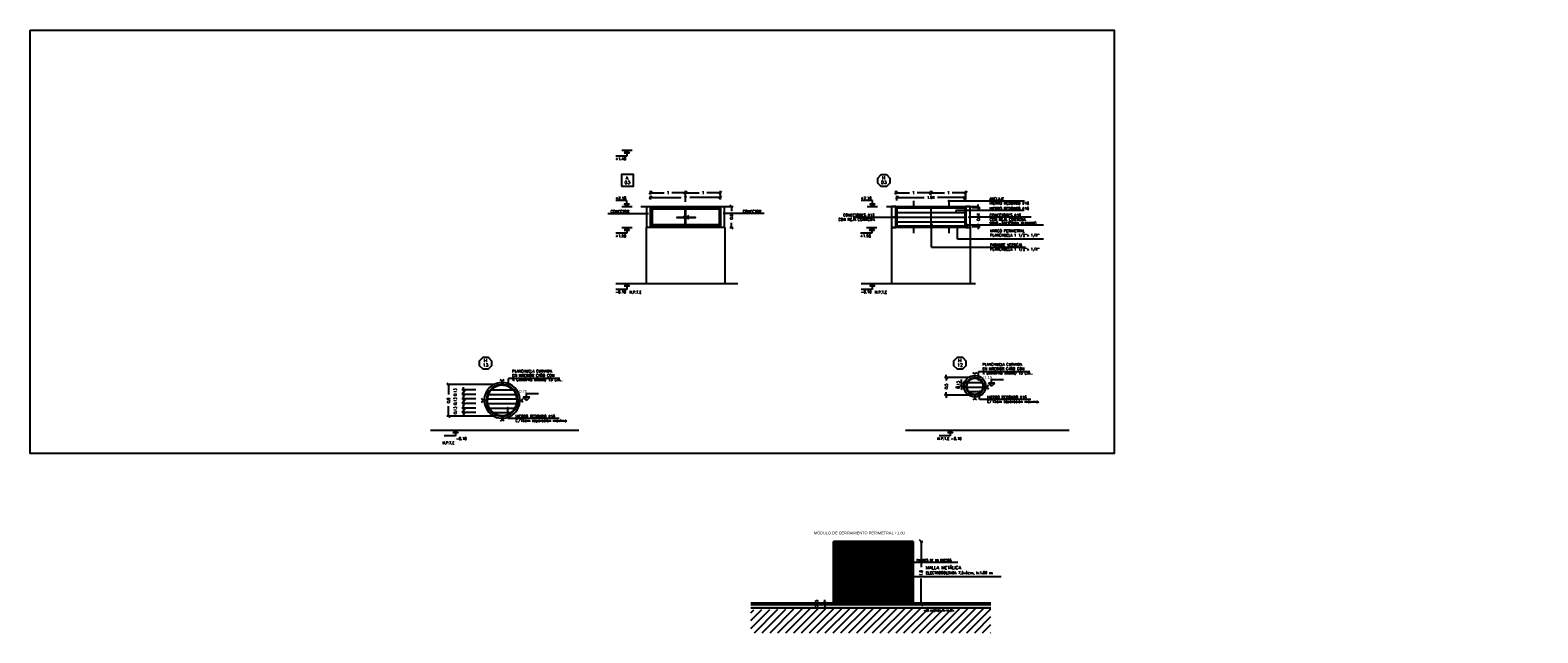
# Model space of a CAD drawing. Header units: millimetres. Extents: x -46 to 202, y -126 to 39.
# Tile 10 of 32: x -16 to 27, y -58 to -41. Entities that reach past the tile are written whole.
import ezdxf
from ezdxf.enums import TextEntityAlignment as Align

# ---------------------------------------------------------------- set-up
doc = ezdxf.new("R2010")
doc.units = ezdxf.units.MM
doc.header["$LTSCALE"] = 0.01
doc.linetypes.add('HIDDEN', pattern=[0.375, 0.25, -0.125])
doc.layers.add('0 AUX', color=56, linetype='Continuous', plot=False)
for name, color, linetype in [('A ALUMINIO', 4, 'Continuous'), ('A HERRERÍA', 4, 'Continuous'), ('A MURO', 1, 'Continuous'), ('A MURO VISTO', 2, 'Continuous'), ('A PROYECCION', 8, 'Continuous'), ('A PROYECCION 2', 2, 'Continuous'), ('Acot-p', 2, 'Continuous'), ('Hatch 252', 252, 'Continuous'), ('Hatch 354', 254, 'Continuous'), ('NIVELES', 2, 'Continuous'), ('TEXTOS', 2, 'Continuous'), ('TXT COTA', 3, 'Continuous'), ('TXT COTA NIVEL', 3, 'Continuous'), ('TXT PLANILLAS', 3, 'Continuous'), ('TXT TERMINACIONES', 3, 'Continuous')]:
    doc.layers.add(name, color=color, linetype=linetype)
doc.styles.add('arial', font='arial.ttf')
doc.styles.add('ESC20', font='romans.shx', dxfattribs={"height": 0.03})
doc.styles.add('ROMANS', font='romans.shx')
doc.styles.add('SaAS simplex', font='simplex.shx', dxfattribs={"width": 0.8})
doc.styles.add('STYLE2', font='romans.shx')
doc.dimstyles.new('COTAS 125', dxfattribs={"dimscale": 0.01, "dimtxt": 15, "dimasz": 8, "dimexe": 5, "dimexo": 20, "dimgap": 10, "dimtad": 0, "dimzin": 9, "dimdsep": 46, "dimtxsty": 'SaAS simplex', "dimblk": 'OBLIQUE', "dimcen": 0, "dimclrd": 8, "dimclre": 8, "dimclrt": 256, "dimadec": 1, "dimazin": 0, "dimtfac": 1, "dimtmove": 2, "dimatfit": 3, "dimldrblk": 'OBLIQUE', "dimfxl": 10, "dimlwd": -1, "dimlwe": -1, "dimarcsym": 0})
doc.dimstyles.new('COTAS 75', dxfattribs={"dimscale": 0.01, "dimtxt": 8, "dimasz": 8, "dimexe": 5, "dimexo": 20, "dimgap": 10, "dimtad": 0, "dimzin": 9, "dimdsep": 46, "dimtxsty": 'SaAS simplex', "dimblk": 'OBLIQUE', "dimcen": 0, "dimclrd": 8, "dimclre": 8, "dimclrt": 256, "dimadec": 1, "dimazin": 0, "dimtfac": 1, "dimtmove": 2, "dimatfit": 3, "dimldrblk": 'OBLIQUE', "dimfxl": 10, "dimlwd": -1, "dimlwe": -1, "dimarcsym": 0})

# ---------------------------------------------------------------- blocks, each defined once
blk = doc.blocks.new('_Oblique')
at = {"layer": 'TXT COTA', "color": 0, "lineweight": -2}
blk.add_line((-0.5, -0.5), (0.5, 0.5), dxfattribs=at)
blk = doc.blocks.new('*D12')
at = {"layer": 'Defpoints', "color": 0, "ltscale": 0.3, "transparency": 16777216}
for p in [(3.306, -45.917), (1.306, -46.172), (3.306, -46.172)]:
    blk.add_point(p, dxfattribs=at)
at = {"layer": 'TXT TERMINACIONES', "color": 8, "ltscale": 0.3, "transparency": 16777216}
for p, q in [((1.306, -45.972), (1.306, -45.867)), ((1.306, -45.917), (2.185, -45.917)), ((3.306, -45.917), (2.427, -45.917)), ((3.306, -45.972), (3.306, -45.867))]:
    blk.add_line(p, q, dxfattribs=at)
at = {"layer": 'TXT TERMINACIONES', "color": 8, "ltscale": 0.3, "transparency": 16777216, "xscale": 0.08, "yscale": 0.08, "zscale": 0.08, "rotation": 180}
blk.add_blockref('_Oblique', (1.306, -45.917), dxfattribs=at)
at = {"layer": 'TXT TERMINACIONES', "color": 8, "ltscale": 0.3, "transparency": 16777216, "xscale": 0.08, "yscale": 0.08, "zscale": 0.08}
blk.add_blockref('_Oblique', (3.306, -45.917), dxfattribs=at)
at = {"layer": 'TXT TERMINACIONES', "ltscale": 0.3, "transparency": 16777216, "insert": (2.306, -45.917), "char_height": 0.08, "attachment_point": 5, "style": 'SaAS simplex'}
blk.add_mtext('2', dxfattribs=at)
blk = doc.blocks.new('*D13')
at = {"layer": 'Defpoints', "color": 0, "ltscale": 0.3, "transparency": 16777216}
for p in [(2.306, -45.78), (1.306, -46.035), (2.306, -46.237)]:
    blk.add_point(p, dxfattribs=at)
at = {"layer": 'TXT TERMINACIONES', "color": 8, "ltscale": 0.3, "transparency": 16777216}
for p, q in [((1.306, -45.835), (1.306, -45.73)), ((1.306, -45.78), (1.698, -45.78)), ((2.306, -45.78), (1.914, -45.78)), ((2.306, -46.037), (2.306, -45.73))]:
    blk.add_line(p, q, dxfattribs=at)
at = {"layer": 'TXT TERMINACIONES', "color": 8, "ltscale": 0.3, "transparency": 16777216, "xscale": 0.08, "yscale": 0.08, "zscale": 0.08, "rotation": 180}
blk.add_blockref('_Oblique', (1.306, -45.78), dxfattribs=at)
at = {"layer": 'TXT TERMINACIONES', "color": 8, "ltscale": 0.3, "transparency": 16777216, "xscale": 0.08, "yscale": 0.08, "zscale": 0.08}
blk.add_blockref('_Oblique', (2.306, -45.78), dxfattribs=at)
at = {"layer": 'TXT TERMINACIONES', "ltscale": 0.3, "transparency": 16777216, "insert": (1.806, -45.78), "char_height": 0.08, "attachment_point": 5, "style": 'SaAS simplex'}
blk.add_mtext('1', dxfattribs=at)
blk = doc.blocks.new('*D14')
at = {"layer": 'Defpoints', "color": 0, "ltscale": 0.3, "transparency": 16777216}
for p in [(3.306, -45.78), (2.306, -46.207), (3.306, -46.172)]:
    blk.add_point(p, dxfattribs=at)
at = {"layer": 'TXT TERMINACIONES', "color": 8, "ltscale": 0.3, "transparency": 16777216}
for p, q in [((2.306, -46.007), (2.306, -45.73)), ((2.306, -45.78), (2.698, -45.78)), ((3.306, -45.78), (2.913, -45.78)), ((3.306, -45.972), (3.306, -45.73))]:
    blk.add_line(p, q, dxfattribs=at)
at = {"layer": 'TXT TERMINACIONES', "color": 8, "ltscale": 0.3, "transparency": 16777216, "xscale": 0.08, "yscale": 0.08, "zscale": 0.08, "rotation": 180}
blk.add_blockref('_Oblique', (2.306, -45.78), dxfattribs=at)
at = {"layer": 'TXT TERMINACIONES', "color": 8, "ltscale": 0.3, "transparency": 16777216, "xscale": 0.08, "yscale": 0.08, "zscale": 0.08}
blk.add_blockref('_Oblique', (3.306, -45.78), dxfattribs=at)
at = {"layer": 'TXT TERMINACIONES', "ltscale": 0.3, "transparency": 16777216, "insert": (2.806, -45.78), "char_height": 0.08, "attachment_point": 5, "style": 'SaAS simplex'}
blk.add_mtext('1', dxfattribs=at)
blk = doc.blocks.new('*U10')
at = {"color": 0, "linetype": 'ByBlock'}
blk.add_lwpolyline([(-0.287, -0.195), (0.287, -0.195), (0.287, 0.354), (-0.287, 0.354)], close=True, dxfattribs=at)
at = {"color": 0, "linetype": 'ByBlock', "style": 'ROMANS', "width": 1.1}
blk.add_text('A', height=0.15, dxfattribs=at).set_placement((-0.088, 0.112))
at = {"color": 0, "linetype": 'ByBlock', "style": 'ROMANS', "width": 1.05}
blk.add_attdef('NRO', text='', height=0.15, dxfattribs=at).set_placement((0, -0.027), align=Align.MIDDLE)
blk = doc.blocks.new('*U11')
at = {"color": 0, "linetype": 'ByBlock', "ltscale": 0.1}
blk.add_lwpolyline([(0, 0.344), (0.119, 0.344), (0.288, 0.175), (0.288, -0.064), (0.119, -0.233), (0, -0.233), (-0.119, -0.233), (-0.288, -0.064), (-0.288, 0.175), (-0.119, 0.344)], close=True, dxfattribs=at)
at = {"color": 0, "style": 'ROMANS', "width": 1.1}
blk.add_text('H', height=0.15, dxfattribs=at).set_placement((-0.088, 0.112))
at = {"color": 0, "linetype": 'ByBlock', "style": 'ROMANS', "width": 1.05}
blk.add_attdef('NRO', text='', height=0.15, dxfattribs=at).set_placement((0, -0.027), align=Align.MIDDLE)
blk = doc.blocks.new('*U95')
at = {"linetype": 'Continuous'}
blk.add_hatch(color=256, dxfattribs=at).paths.add_polyline_path([(-0.151, 7.449), (0, 7.6), (0, 7.449)])
for p, q in [((0, 7.267), (-0.635, 7.267)), ((0, 7.6), (-0.151, 7.449)), ((-0.151, 7.449), (0.151, 7.449)), ((0, 7.6), (0, 7.267)), ((0, 7.6), (0.151, 7.449))]:
    blk.add_line(p, q, dxfattribs=at)
blk.add_line((-0.3, 7.6), (0.3, 7.6))
at = {"linetype": 'Continuous', "style": 'STYLE2'}
blk.add_attdef('NIVEL', (-0.664, 7.045), '', height=0.15, dxfattribs=at)
blk = doc.blocks.new('*U4')
at = {"linetype": 'Continuous'}
blk.add_hatch(color=256, dxfattribs=at).paths.add_polyline_path([(-0.075, 2.825), (0, 2.9), (0, 2.825)])
for p, q in [((0, 2.9), (-0.075, 2.825)), ((-0.075, 2.825), (0.075, 2.825)), ((0, 2.9), (0, 2.733)), ((0, 2.9), (0.075, 2.825)), ((0, 2.733), (0.317, 2.733))]:
    blk.add_line(p, q, dxfattribs=at)
at = {"linetype": 'Continuous', "style": 'ROMANS'}
blk.add_attdef('NIVEL', (-0.014, 2.622), '', height=0.075, dxfattribs=at)
blk = doc.blocks.new('*U7')
at = {"linetype": 'Continuous'}
blk.add_hatch(color=256, dxfattribs=at).paths.add_polyline_path([(-0.151, 7.751), (0, 7.6), (0, 7.751)])
for p, q in [((0, 7.933), (-0.635, 7.933)), ((0, 7.6), (-0.151, 7.751)), ((-0.151, 7.751), (0.151, 7.751)), ((0, 7.6), (0, 7.933)), ((0, 7.6), (0.151, 7.751))]:
    blk.add_line(p, q, dxfattribs=at)
blk.add_line((-0.3, 7.6), (0.3, 7.6))
at = {"linetype": 'Continuous', "style": 'STYLE2'}
blk.add_attdef('NIVEL', (-0.664, 8.005), '', height=0.15, dxfattribs=at)
blk = doc.blocks.new('*D16')
at = {"layer": 'Defpoints', "color": 0, "ltscale": 0.3, "transparency": 16777216}
for p in [(3.376, -46.172), (3.618, -46.172), (3.376, -46.772)]:
    blk.add_point(p, dxfattribs=at)
at = {"layer": 'TXT TERMINACIONES', "color": 8, "ltscale": 0.3, "transparency": 16777216}
for p, q in [((3.576, -46.172), (3.668, -46.172)), ((3.618, -46.172), (3.618, -46.306)), ((3.576, -46.772), (3.668, -46.772)), ((3.618, -46.772), (3.618, -46.637))]:
    blk.add_line(p, q, dxfattribs=at)
at = {"layer": 'TXT TERMINACIONES', "color": 8, "ltscale": 0.3, "transparency": 16777216, "xscale": 0.08, "yscale": 0.08, "zscale": 0.08}
for p, rotation in [((3.618, -46.172), 90), ((3.618, -46.772), 270)]:
    blk.add_blockref('_Oblique', p, dxfattribs=dict(at, rotation=rotation))
at = {"layer": 'TXT TERMINACIONES', "ltscale": 0.3, "transparency": 16777216, "insert": (3.618, -46.472), "char_height": 0.08, "attachment_point": 5, "rotation": 90, "style": 'SaAS simplex'}
blk.add_mtext('0.6', dxfattribs=at)
blk = doc.blocks.new('*D20')
at = {"layer": 'Defpoints', "color": 0, "ltscale": 0.3, "transparency": 16777216}
for p in [(10.276, -45.917), (8.336, -46.202), (10.276, -46.202)]:
    blk.add_point(p, dxfattribs=at)
at = {"layer": 'TXT TERMINACIONES', "color": 8, "ltscale": 0.3, "transparency": 16777216}
for p, q in [((8.336, -46.002), (8.336, -45.867)), ((8.336, -45.917), (9.113, -45.917)), ((10.276, -45.917), (9.499, -45.917)), ((10.276, -46.002), (10.276, -45.867))]:
    blk.add_line(p, q, dxfattribs=at)
at = {"layer": 'TXT TERMINACIONES', "color": 8, "ltscale": 0.3, "transparency": 16777216, "xscale": 0.08, "yscale": 0.08, "zscale": 0.08, "rotation": 180}
blk.add_blockref('_Oblique', (8.336, -45.917), dxfattribs=at)
at = {"layer": 'TXT TERMINACIONES', "color": 8, "ltscale": 0.3, "transparency": 16777216, "xscale": 0.08, "yscale": 0.08, "zscale": 0.08}
blk.add_blockref('_Oblique', (10.276, -45.917), dxfattribs=at)
at = {"layer": 'TXT TERMINACIONES', "ltscale": 0.3, "transparency": 16777216, "insert": (9.306, -45.917), "char_height": 0.08, "attachment_point": 5, "style": 'SaAS simplex'}
blk.add_mtext('1.94', dxfattribs=at)
blk = doc.blocks.new('*D17')
at = {"layer": 'Defpoints', "color": 0, "ltscale": 0.3, "transparency": 16777216}
for p in [(9.306, -45.78), (8.306, -46.035), (9.306, -46.051)]:
    blk.add_point(p, dxfattribs=at)
at = {"layer": 'TXT TERMINACIONES', "color": 8, "ltscale": 0.3, "transparency": 16777216}
for p, q in [((8.306, -45.835), (8.306, -45.73)), ((8.306, -45.78), (8.698, -45.78)), ((9.306, -45.78), (8.913, -45.78)), ((9.306, -45.851), (9.306, -45.73))]:
    blk.add_line(p, q, dxfattribs=at)
at = {"layer": 'TXT TERMINACIONES', "color": 8, "ltscale": 0.3, "transparency": 16777216, "xscale": 0.08, "yscale": 0.08, "zscale": 0.08, "rotation": 180}
blk.add_blockref('_Oblique', (8.306, -45.78), dxfattribs=at)
at = {"layer": 'TXT TERMINACIONES', "color": 8, "ltscale": 0.3, "transparency": 16777216, "xscale": 0.08, "yscale": 0.08, "zscale": 0.08}
blk.add_blockref('_Oblique', (9.306, -45.78), dxfattribs=at)
at = {"layer": 'TXT TERMINACIONES', "ltscale": 0.3, "transparency": 16777216, "insert": (8.806, -45.78), "char_height": 0.08, "attachment_point": 5, "style": 'SaAS simplex'}
blk.add_mtext('1', dxfattribs=at)
blk = doc.blocks.new('*D18')
at = {"layer": 'Defpoints', "color": 0, "ltscale": 0.3, "transparency": 16777216}
for p in [(10.306, -45.78), (9.306, -46.051), (10.306, -46.172)]:
    blk.add_point(p, dxfattribs=at)
at = {"layer": 'TXT TERMINACIONES', "color": 8, "ltscale": 0.3, "transparency": 16777216}
for p, q in [((9.306, -45.851), (9.306, -45.73)), ((9.306, -45.78), (9.698, -45.78)), ((10.306, -45.78), (9.913, -45.78)), ((10.306, -45.972), (10.306, -45.73))]:
    blk.add_line(p, q, dxfattribs=at)
at = {"layer": 'TXT TERMINACIONES', "color": 8, "ltscale": 0.3, "transparency": 16777216, "xscale": 0.08, "yscale": 0.08, "zscale": 0.08, "rotation": 180}
blk.add_blockref('_Oblique', (9.306, -45.78), dxfattribs=at)
at = {"layer": 'TXT TERMINACIONES', "color": 8, "ltscale": 0.3, "transparency": 16777216, "xscale": 0.08, "yscale": 0.08, "zscale": 0.08}
blk.add_blockref('_Oblique', (10.306, -45.78), dxfattribs=at)
at = {"layer": 'TXT TERMINACIONES', "ltscale": 0.3, "transparency": 16777216, "insert": (9.806, -45.78), "char_height": 0.08, "attachment_point": 5, "style": 'SaAS simplex'}
blk.add_mtext('1', dxfattribs=at)
blk = doc.blocks.new('*D19')
at = {"layer": 'Defpoints', "color": 0, "ltscale": 0.3, "transparency": 16777216}
for p in [(10.276, -46.202), (10.658, -46.202), (10.276, -46.742)]:
    blk.add_point(p, dxfattribs=at)
at = {"layer": 'TXT TERMINACIONES', "color": 8, "ltscale": 0.3, "transparency": 16777216}
for p, q in [((10.476, -46.202), (10.708, -46.202)), ((10.658, -46.202), (10.658, -46.122)), ((10.658, -46.202), (10.658, -46.272)), ((10.476, -46.742), (10.708, -46.742)), ((10.658, -46.742), (10.658, -46.671)), ((10.658, -46.742), (10.658, -46.822))]:
    blk.add_line(p, q, dxfattribs=at)
at = {"layer": 'TXT TERMINACIONES', "color": 8, "ltscale": 0.3, "transparency": 16777216, "xscale": 0.08, "yscale": 0.08, "zscale": 0.08}
for p, rotation in [((10.658, -46.202), 270), ((10.658, -46.742), 90)]:
    blk.add_blockref('_Oblique', p, dxfattribs=dict(at, rotation=rotation))
at = {"layer": 'TXT TERMINACIONES', "ltscale": 0.3, "transparency": 16777216, "insert": (10.658, -46.472), "char_height": 0.08, "attachment_point": 5, "rotation": 90, "style": 'SaAS simplex'}
blk.add_mtext('0.54', dxfattribs=at)
blk = doc.blocks.new('*D102')
at = {"layer": 'Defpoints', "color": 0, "ltscale": 0.3, "transparency": 16777216}
for p in [(-4.449, -51.253), (-2.921, -51.253), (-2.922, -52.153)]:
    blk.add_point(p, dxfattribs=at)
at = {"layer": 'TXT TERMINACIONES', "color": 8, "ltscale": 0.3, "transparency": 16777216}
for p, q in [((-3.121, -51.253), (-4.499, -51.253)), ((-4.449, -51.253), (-4.449, -51.538)), ((-4.449, -52.153), (-4.449, -51.869)), ((-3.122, -52.153), (-4.499, -52.153))]:
    blk.add_line(p, q, dxfattribs=at)
at = {"layer": 'TXT TERMINACIONES', "color": 8, "ltscale": 0.3, "transparency": 16777216, "xscale": 0.08, "yscale": 0.08, "zscale": 0.08}
for p, rotation in [((-4.449, -51.253), 90), ((-4.449, -52.153), 270)]:
    blk.add_blockref('_Oblique', p, dxfattribs=dict(at, rotation=rotation))
at = {"layer": 'TXT TERMINACIONES', "ltscale": 0.3, "transparency": 16777216, "insert": (-4.449, -51.703), "char_height": 0.08, "attachment_point": 5, "rotation": 90, "style": 'SaAS simplex'}
blk.add_mtext('0.9', dxfattribs=at)
blk = doc.blocks.new('*D101')
at = {"layer": 'Defpoints', "color": 0, "ltscale": 0.3, "transparency": 16777216}
for p in [(9.743, -51.053), (10.562, -51.053), (10.561, -51.553)]:
    blk.add_point(p, dxfattribs=at)
at = {"layer": 'TXT TERMINACIONES', "color": 8, "ltscale": 0.3, "transparency": 16777216}
for p, q in [((10.362, -51.053), (9.693, -51.053)), ((9.743, -51.053), (9.743, -50.973)), ((9.743, -51.053), (9.743, -51.136)), ((10.361, -51.553), (9.693, -51.553)), ((9.743, -51.553), (9.743, -51.47)), ((9.743, -51.553), (9.743, -51.633))]:
    blk.add_line(p, q, dxfattribs=at)
at = {"layer": 'TXT TERMINACIONES', "color": 8, "ltscale": 0.3, "transparency": 16777216, "xscale": 0.08, "yscale": 0.08, "zscale": 0.08}
for p, rotation in [((9.743, -51.053), 270), ((9.743, -51.553), 90)]:
    blk.add_blockref('_Oblique', p, dxfattribs=dict(at, rotation=rotation))
at = {"layer": 'TXT TERMINACIONES', "ltscale": 0.3, "transparency": 16777216, "insert": (9.743, -51.303), "char_height": 0.08, "attachment_point": 5, "rotation": 90, "style": 'SaAS simplex'}
blk.add_mtext('0.5', dxfattribs=at)
blk = doc.blocks.new('*D104')
at = {"layer": 'Defpoints', "color": 0, "ltscale": 0.3, "transparency": 16777216}
for p in [(-4.02, -51.533), (-3.467, -51.403), (-3.467, -51.533)]:
    blk.add_point(p, dxfattribs=at)
at = {"layer": 'TXT TERMINACIONES', "color": 8, "ltscale": 0.3, "transparency": 16777216}
for p, q in [((-3.667, -51.403), (-4.07, -51.403)), ((-3.667, -51.533), (-4.07, -51.533)), ((-4.02, -51.403), (-4.02, -51.323)), ((-4.02, -51.403), (-4.02, -51.533)), ((-4.02, -51.533), (-4.02, -51.613))]:
    blk.add_line(p, q, dxfattribs=at)
at = {"layer": 'TXT TERMINACIONES', "color": 8, "ltscale": 0.3, "transparency": 16777216, "xscale": 0.08, "yscale": 0.08, "zscale": 0.08}
for p, rotation in [((-4.02, -51.403), 270), ((-4.02, -51.533), 90)]:
    blk.add_blockref('_Oblique', p, dxfattribs=dict(at, rotation=rotation))
at = {"layer": 'TXT TERMINACIONES', "ltscale": 0.3, "transparency": 16777216, "insert": (-4.26, -51.468), "char_height": 0.08, "attachment_point": 5, "rotation": 90, "style": 'SaAS simplex'}
blk.add_mtext('0.13', dxfattribs=at)
blk = doc.blocks.new('*D112')
at = {"layer": 'Defpoints', "color": 0, "ltscale": 0.3, "transparency": 16777216}
for p in [(-4.02, -51.793), (-3.467, -51.663), (-3.467, -51.793)]:
    blk.add_point(p, dxfattribs=at)
at = {"layer": 'TXT TERMINACIONES', "color": 8, "ltscale": 0.3, "transparency": 16777216}
for p, q in [((-4.02, -51.663), (-4.02, -51.583)), ((-3.667, -51.663), (-4.07, -51.663)), ((-3.667, -51.793), (-4.07, -51.793)), ((-4.02, -51.663), (-4.02, -51.793)), ((-4.02, -51.793), (-4.02, -51.873))]:
    blk.add_line(p, q, dxfattribs=at)
at = {"layer": 'TXT TERMINACIONES', "color": 8, "ltscale": 0.3, "transparency": 16777216, "xscale": 0.08, "yscale": 0.08, "zscale": 0.08}
for p, rotation in [((-4.02, -51.663), 270), ((-4.02, -51.793), 90)]:
    blk.add_blockref('_Oblique', p, dxfattribs=dict(at, rotation=rotation))
at = {"layer": 'TXT TERMINACIONES', "ltscale": 0.3, "transparency": 16777216, "insert": (-4.26, -51.728), "char_height": 0.08, "attachment_point": 5, "rotation": 90, "style": 'SaAS simplex'}
blk.add_mtext('0.13', dxfattribs=at)
blk = doc.blocks.new('*D113')
at = {"layer": 'Defpoints', "color": 0, "ltscale": 0.3, "transparency": 16777216}
for p in [(-3.467, -51.923), (-4.02, -52.053), (-3.467, -52.053)]:
    blk.add_point(p, dxfattribs=at)
at = {"layer": 'TXT TERMINACIONES', "color": 8, "ltscale": 0.3, "transparency": 16777216}
for p, q in [((-3.667, -51.923), (-4.07, -51.923)), ((-4.02, -51.923), (-4.02, -51.843)), ((-4.02, -51.923), (-4.02, -52.053)), ((-3.667, -52.053), (-4.07, -52.053)), ((-4.02, -52.053), (-4.02, -52.133))]:
    blk.add_line(p, q, dxfattribs=at)
at = {"layer": 'TXT TERMINACIONES', "color": 8, "ltscale": 0.3, "transparency": 16777216, "xscale": 0.08, "yscale": 0.08, "zscale": 0.08}
for p, rotation in [((-4.02, -51.923), 270), ((-4.02, -52.053), 90)]:
    blk.add_blockref('_Oblique', p, dxfattribs=dict(at, rotation=rotation))
at = {"layer": 'TXT TERMINACIONES', "ltscale": 0.3, "transparency": 16777216, "insert": (-4.26, -51.988), "char_height": 0.08, "attachment_point": 5, "rotation": 90, "style": 'SaAS simplex'}
blk.add_mtext('0.13', dxfattribs=at)
blk = doc.blocks.new('*D114')
at = {"layer": 'Defpoints', "color": 0, "transparency": 16777216}
for p in [(10.141, -51.193), (10.179, -51.193), (10.21, -51.323)]:
    blk.add_point(p, dxfattribs=at)
at = {"layer": 'TXT COTA', "color": 8, "transparency": 16777216}
for p, q in [((10.179, -51.193), (10.179, -51.113)), ((10.01, -51.323), (10.129, -51.323)), ((10.179, -51.323), (10.179, -51.193)), ((10.179, -51.323), (10.179, -51.403)), ((10.341, -51.193), (10.229, -51.193))]:
    blk.add_line(p, q, dxfattribs=at)
at = {"layer": 'TXT COTA', "color": 8, "transparency": 16777216, "xscale": 0.08, "yscale": 0.08, "zscale": 0.08}
for p, rotation in [((10.179, -51.193), 270), ((10.179, -51.323), 90)]:
    blk.add_blockref('_Oblique', p, dxfattribs=dict(at, rotation=rotation))
at = {"layer": 'TXT COTA', "transparency": 16777216, "insert": (10.085, -51.258), "char_height": 0.08, "attachment_point": 5, "rotation": 90, "style": 'SaAS simplex'}
blk.add_mtext('0.13', dxfattribs=at)
blk = doc.blocks.new('*D134')
at = {"layer": 'Defpoints', "color": 0, "transparency": 16777216}
for p in [(8.801, -55.726), (9.025, -55.726), (8.801, -57.526)]:
    blk.add_point(p, dxfattribs=at)
at = {"layer": 'TXT COTA', "color": 8, "transparency": 16777216}
for p, q in [((9.001, -55.726), (9.075, -55.726)), ((9.025, -55.726), (9.025, -56.465)), ((9.025, -57.526), (9.025, -56.787)), ((9.001, -57.526), (9.075, -57.526))]:
    blk.add_line(p, q, dxfattribs=at)
at = {"layer": 'TXT COTA', "color": 8, "transparency": 16777216, "xscale": 0.08, "yscale": 0.08, "zscale": 0.08}
for p, rotation in [((9.025, -55.726), 90), ((9.025, -57.526), 270)]:
    blk.add_blockref('_Oblique', p, dxfattribs=dict(at, rotation=rotation))
at = {"layer": 'TXT COTA', "transparency": 16777216, "insert": (9.025, -56.626), "char_height": 0.08, "attachment_point": 5, "rotation": 90, "style": 'SaAS simplex'}
blk.add_mtext('1.8', dxfattribs=at)
blk = doc.blocks.new('*D135')
at = {"layer": 'Defpoints', "color": 0, "transparency": 16777216}
for p in [(6.284, -57.526), (6.531, -57.476), (6.531, -57.526)]:
    blk.add_point(p, dxfattribs=at)
at = {"layer": 'TXT COTA', "color": 8, "transparency": 16777216}
for p, q in [((6.331, -57.476), (6.234, -57.476)), ((6.331, -57.526), (6.234, -57.526)), ((6.284, -57.476), (6.284, -57.396)), ((6.284, -57.476), (6.284, -57.526)), ((6.284, -57.526), (6.284, -57.606))]:
    blk.add_line(p, q, dxfattribs=at)
at = {"layer": 'TXT COTA', "color": 8, "transparency": 16777216, "xscale": 0.08, "yscale": 0.08, "zscale": 0.08}
for p, rotation in [((6.284, -57.476), 270), ((6.284, -57.526), 90)]:
    blk.add_blockref('_Oblique', p, dxfattribs=dict(at, rotation=rotation))
at = {"layer": 'TXT COTA', "transparency": 16777216, "insert": (6.044, -57.501), "char_height": 0.08, "attachment_point": 5, "rotation": 90, "style": 'SaAS simplex'}
blk.add_mtext('0.05', dxfattribs=at)

msp = doc.modelspace()

# ---------------------------------------------------------------- hatches: boundary and pattern name
at = {"layer": 'A MURO'}
h = msp.add_hatch(color=256, dxfattribs=at)
h.dxf.hatch_style = 1
h.paths.add_polyline_path([(11.02, -57.626), (11.02, -57.526), (26.616, -57.526), (6.67, -57.526), (4.171, -57.526), (4.171, -57.626), (6.672, -57.626)])
at = {"layer": 'Hatch 252'}
h = msp.add_hatch(dxfattribs=at)
h.set_pattern_fill('LINE', color=256, scale=0.05, angle=945, double=1)
h.set_pattern_definition([(225, (-10.97598, 4.54726), (0.1122532, -0.1122532), [])])
h.paths.add_polyline_path([(4.171, -57.678), (4.171, -58.334), (6.531, -58.334), (6.531, -57.629)])
h.paths.add_polyline_path([(11.02, -58.334), (11.02, -57.626), (6.672, -57.626), (6.531, -57.629), (6.531, -58.334)])
at = {"layer": 'Hatch 354'}
h = msp.add_hatch(dxfattribs=at)
h.set_pattern_fill('_USER', color=256, scale=0.05, angle=90, double=1, pattern_type=0)
h.set_pattern_definition([(90, (0.941673, -0.207735), (-0.05, 3e-18), []), (180, (0.941673, -0.207735), (-6e-18, -0.05), [])])
h.paths.add_polyline_path([(8.751, -55.726), (6.581, -55.726), (6.581, -57.476), (8.751, -57.476)])
at = {"layer": 'TXT COTA'}
h = msp.add_hatch(color=1, dxfattribs=at)
edge = h.paths.add_edge_path()
edge.add_arc((9.821, -46.018), 0.0125, 0, 360)
h = msp.add_hatch(color=1, dxfattribs=at)
edge = h.paths.add_edge_path()
edge.add_arc((10.021, -46.343), 0.0125, 0, 360)
h = msp.add_hatch(color=1, dxfattribs=at)
edge = h.paths.add_edge_path()
edge.add_arc((8.256, -46.478), 0.0125, 0, 360)
h = msp.add_hatch(color=1, dxfattribs=at)
edge = h.paths.add_edge_path()
edge.add_arc((9.326, -46.691), 0.0125, 0, 360)
h = msp.add_hatch(color=1, dxfattribs=at)
edge = h.paths.add_edge_path()
edge.add_arc((10.347, -46.704), 0.0125, 0, 360)
h = msp.add_hatch(color=1, dxfattribs=at)
edge = h.paths.add_edge_path()
edge.add_arc((10.409, -46.478), 0.0125, 0, 360)
h = msp.add_hatch(color=1, dxfattribs=at)
edge = h.paths.add_edge_path()
edge.add_arc((10.667, -51.111), 0.0125, 0, 360)
h = msp.add_hatch(color=1, dxfattribs=at)
edge = h.paths.add_edge_path()
edge.add_arc((-2.74, -51.303), 0.0125, 0, 360)
h = msp.add_hatch(color=1, dxfattribs=at)
edge = h.paths.add_edge_path()
edge.add_arc((10.694, -51.456), 0.0125, 0, 360)
h = msp.add_hatch(color=1, dxfattribs=at)
edge = h.paths.add_edge_path()
edge.add_arc((-2.755, -51.923), 0.0125, 0, 360)
h = msp.add_hatch(color=1, dxfattribs=at)
edge = h.paths.add_edge_path()
edge.add_arc((8.773, -56.105), 0.0125, 0, 360)
at = {"layer": 'TXT COTA NIVEL'}
h = msp.add_hatch(color=2, dxfattribs=at)
h.dxf.hatch_style = 1
h.paths.add_polyline_path([(11.038, -51.212), (10.947, -51.212), (11.038, -51.303)])
h = msp.add_hatch(color=2, dxfattribs=at)
h.dxf.hatch_style = 1
h.paths.add_polyline_path([(-2.226, -51.612), (-2.317, -51.612), (-2.226, -51.703)])

# ---------------------------------------------------------------- linework, layer by layer
at = {"color": 6}
for p, q in [((8.811, -46.012), (8.811, -46.202)), ((9.821, -46.012), (9.821, -46.202)), ((8.811, -46.742), (8.811, -46.932)), ((9.821, -46.742), (9.821, -46.932))]:
    msp.add_line(p, q, dxfattribs=at)
at = {"layer": '0 AUX'}
msp.add_lwpolyline([(-16.382, -41.145), (14.531, -41.145), (14.531, -53.217), (-16.382, -53.217)], close=True, dxfattribs=at)
at = {"layer": 'A ALUMINIO'}
for p, q in [((1.306, -46.172), (3.345, -46.172)), ((2.29, -46.207), (2.29, -46.732)), ((1.306, -46.732), (3.306, -46.732))]:
    msp.add_line(p, q, dxfattribs=at)
for points in [[(1.206, -46.172), (1.306, -46.172), (1.306, -46.772), (1.206, -46.772)], [(1.306, -46.207), (3.306, -46.207), (3.306, -46.772), (1.306, -46.772)], [(3.306, -46.172), (3.406, -46.172), (3.406, -46.772), (3.306, -46.772)], [(8.306, -46.172), (8.186, -46.172), (8.186, -46.772), (8.306, -46.772)], [(10.426, -46.172), (10.306, -46.172), (10.306, -46.772), (10.426, -46.772)]]:
    msp.add_lwpolyline(points, close=True, dxfattribs=at)
for points in [[(2.29, -46.702), (1.366, -46.702), (1.366, -46.237), (2.29, -46.237)], [(2.322, -46.732), (2.322, -46.237), (3.266, -46.237), (3.266, -46.702), (2.322, -46.702)]]:
    msp.add_lwpolyline(points, dxfattribs=at)
at = {"layer": 'A HERRERÍA'}
for p, q in [((6.531, -57.526), (6.531, -55.726)), ((8.801, -55.726), (6.531, -55.726)), ((6.581, -57.526), (6.581, -55.726)), ((8.751, -55.726), (8.751, -57.526)), ((8.801, -55.726), (8.801, -57.526))]:
    msp.add_line(p, q, dxfattribs=at)
for radius in [0.31, 0.25, 0.23]:
    msp.add_circle((10.562, -51.303), radius, dxfattribs=at)
for radius, start, end in [(0.51, 334.6763, 214.3819), (0.45, 330.1863, 218.8719), (0.43, 328.345, 220.7132), (0.51, 214.3819, 334.6763), (0.45, 218.8719, 330.1863), (0.43, 220.7132, 328.345)]:
    msp.add_arc((-2.922, -51.703), radius, start, end, dxfattribs=at)
at = {"layer": 'A MURO VISTO', "color": 1}
for p, q in [((1.036, -46.172), (3.576, -46.172)), ((8.036, -46.172), (10.616, -46.172)), ((3.426, -46.772), (1.186, -46.772)), ((1.186, -46.772), (1.186, -48.372)), ((3.426, -46.772), (3.426, -48.372)), ((10.426, -46.772), (8.186, -46.772)), ((8.186, -46.772), (8.186, -48.372)), ((10.426, -46.772), (10.426, -48.372)), ((0.319, -48.372), (3.797, -48.372)), ((7.319, -48.372), (10.576, -48.372)), ((4.171, -57.526), (11.02, -57.526)), ((11.02, -57.526), (6.67, -57.526)), ((11.02, -57.626), (4.171, -57.626))]:
    msp.add_line(p, q, dxfattribs=at)
at = {"layer": 'A MURO VISTO'}
for p, q in [((4.171, -57.476), (6.531, -57.476)), ((6.581, -57.476), (8.751, -57.476)), ((8.801, -57.476), (11.02, -57.476))]:
    msp.add_line(p, q, dxfattribs=at)
at = {"layer": 'A PROYECCION'}
msp.add_line((6.531, -55.726), (8.801, -55.726), dxfattribs=at)
for points in [[(2.257, -46.432), (2.31, -46.486), (2.058, -46.486), (2.31, -46.486), (2.257, -46.539)], [(2.394, -46.432), (2.34, -46.486), (2.593, -46.486), (2.34, -46.486), (2.394, -46.539)]]:
    msp.add_lwpolyline(points, dxfattribs=at)
at = {"layer": 'A PROYECCION 2'}
for p, q in [((8.342, -46.343), (10.27, -46.343)), ((9.306, -46.208), (9.306, -46.735)), ((8.342, -46.478), (10.27, -46.478)), ((8.342, -46.613), (10.27, -46.613)), ((-3.317, -51.533), (-2.527, -51.533)), ((-3.231, -51.403), (-2.614, -51.403)), ((10.333, -51.323), (10.792, -51.323)), ((10.36, -51.193), (10.764, -51.193)), ((10.388, -51.453), (10.737, -51.453)), ((-3.351, -51.663), (-2.494, -51.663)), ((-3.343, -51.793), (-2.502, -51.793)), ((-3.292, -51.923), (-2.553, -51.923)), ((-3.172, -52.053), (-2.673, -52.053)), ((-4.968, -52.553), (-0.737, -52.553)), ((8.58, -52.553), (13.251, -52.553))]:
    msp.add_line(p, q, dxfattribs=at)
for points in [[(8.336, -46.202), (10.276, -46.202), (10.276, -46.742), (8.336, -46.742)], [(8.342, -46.208), (10.27, -46.208), (10.27, -46.735), (8.342, -46.735)]]:
    msp.add_lwpolyline(points, close=True, dxfattribs=at)
at = {"layer": 'TXT COTA', "color": 1, "ltscale": 0.025}
for p, q in [((0.089, -46.373), (1.256, -46.373)), ((4.548, -46.373), (3.381, -46.373)), ((11.979, -46.018), (9.833, -46.018)), ((7.089, -46.478), (8.256, -46.478)), ((12.513, -46.704), (10.36, -46.704)), ((12.167, -46.478), (10.421, -46.478)), ((12.513, -47.105), (10.066, -47.105))]:
    msp.add_line(p, q, dxfattribs=at)
at = {"layer": 'TXT COTA'}
msp.add_line((2.29, -46.237), (2.322, -46.237), dxfattribs=at)
at = {"layer": 'TXT COTA', "color": 1}
for p, q in [((11.966, -46.293), (10.021, -46.293)), ((10.021, -46.293), (10.021, -46.343)), ((9.326, -47.339), (9.326, -46.694)), ((10.066, -47.105), (10.066, -46.742)), ((9.326, -47.339), (12, -47.339)), ((-2.74, -51.303), (-2.74, -51.082)), ((-1.279, -51.082), (-2.74, -51.082)), ((12.129, -50.89), (10.667, -50.89)), ((10.667, -51.111), (10.667, -50.89)), ((10.694, -51.677), (10.694, -51.456)), ((-2.755, -52.224), (-2.755, -51.923)), ((12.155, -51.677), (10.694, -51.677)), ((-1.294, -52.224), (-2.755, -52.224)), ((8.773, -56.326), (8.773, -56.105)), ((10.074, -56.326), (8.773, -56.326))]:
    msp.add_line(p, q, dxfattribs=at)
at = {"layer": 'TXT COTA', "color": 4, "linetype": 'HIDDEN'}
for p, q in [((-2.921, -51.15), (-2.979, -51.113)), ((-2.865, -51.115), (-2.921, -51.15)), ((-2.921, -51.273), (-2.921, -51.15)), ((10.561, -50.95), (10.504, -50.913)), ((10.617, -50.915), (10.561, -50.95)), ((10.561, -51.073), (10.561, -50.95)), ((10.21, -51.323), (10.173, -51.38)), ((10.175, -51.266), (10.21, -51.323)), ((10.333, -51.323), (10.21, -51.323)), ((10.561, -51.531), (10.561, -51.655)), ((10.792, -51.323), (10.915, -51.323)), ((10.95, -51.266), (10.915, -51.323)), ((10.915, -51.323), (10.952, -51.38)), ((-3.476, -51.704), (-3.513, -51.647)), ((-3.511, -51.761), (-3.476, -51.704)), ((-3.352, -51.704), (-3.476, -51.704)), ((-2.492, -51.704), (-2.369, -51.704)), ((-2.369, -51.704), (-2.332, -51.647)), ((-2.334, -51.761), (-2.369, -51.704)), ((10.561, -51.655), (10.504, -51.692)), ((10.617, -51.69), (10.561, -51.655)), ((-2.921, -52.256), (-2.979, -52.294)), ((-2.921, -52.133), (-2.921, -52.256)), ((-2.865, -52.291), (-2.921, -52.256))]:
    msp.add_line(p, q, dxfattribs=at)
at = {"layer": 'TXT COTA', "color": 1}
for centre in [(9.821, -46.018), (10.021, -46.343), (8.256, -46.478), (9.326, -46.691), (10.347, -46.704), (10.409, -46.478), (10.667, -51.111), (-2.74, -51.303), (10.694, -51.456), (-2.755, -51.923), (8.773, -56.105)]:
    msp.add_circle(centre, 0.0125, dxfattribs=at)
at = {"layer": 'TXT COTA NIVEL', "color": 2}
for p, q in [((11.038, -51.303), (10.947, -51.212)), ((11.129, -51.212), (10.947, -51.212)), ((11.038, -51.303), (11.129, -51.212)), ((-2.226, -51.703), (-2.317, -51.612)), ((-2.135, -51.612), (-2.317, -51.612)), ((-2.226, -51.703), (-2.135, -51.612))]:
    msp.add_line(p, q, dxfattribs=at)
for points in [[(11.038, -51.212), (11.038, -51.104), (11.376, -51.104)], [(-2.226, -51.612), (-2.226, -51.504), (-1.889, -51.504)]]:
    msp.add_lwpolyline(points, dxfattribs=at)

# ---------------------------------------------------------------- block references
at = {"layer": 'Acot-p', "ltscale": 0.025}
ref = msp.add_blockref('*U4', (0.636, -51.272), dxfattribs=dict(at, xscale=-1))
ref.add_attrib('NIVEL', '-0.10', (0.304, -48.649), dxfattribs={"layer": '0', "linetype": 'Continuous', "height": 0.075, "style": 'ROMANS'})
ref = msp.add_blockref('*U4', (7.636, -51.272), dxfattribs=dict(at, xscale=-1))
ref.add_attrib('NIVEL', '-0.10', (7.304, -48.649), dxfattribs={"layer": '0', "linetype": 'Continuous', "height": 0.075, "style": 'ROMANS'})
ref = msp.add_blockref('*U4', (-4.254, -55.453), dxfattribs=dict(at, xscale=-1))
ref.add_attrib('NIVEL', '-0.10', (-4.239, -52.831), dxfattribs={"layer": '0', "linetype": 'Continuous', "height": 0.075, "style": 'ROMANS'})
ref = msp.add_blockref('*U4', (9.86, -55.453), dxfattribs=dict(at, xscale=-1))
ref.add_attrib('NIVEL', '-0.10', (9.875, -52.831), dxfattribs={"layer": '0', "linetype": 'Continuous', "height": 0.075, "style": 'ROMANS'})
at = {"layer": 'NIVELES', "ltscale": 0.025, "xscale": 0.5, "yscale": 0.5, "zscale": 0.5}
for name, p, values in [('*U95', (0.638, -48.372), {'NIVEL': '+1.40'}), ('*U7', (0.638, -49.972), {'NIVEL': '+2.10'}), ('*U7', (7.638, -49.972), {'NIVEL': '+2.10'}), ('*U95', (0.638, -50.572), {'NIVEL': '+1.50'}), ('*U95', (7.618, -50.572), {'NIVEL': '+1.50'})]:
    msp.add_blockref(name, p, dxfattribs=at).add_auto_attribs(values)
at = {"layer": 'TXT PLANILLAS', "xscale": 0.6, "yscale": 0.6, "zscale": 0.6}
for name, p, values in [('*U10', (0.651, -45.474), {'NRO': '03'}), ('*U11', (7.964, -45.468), {'NRO': '03'}), ('*U11', (-3.394, -50.678), {'NRO': '13'}), ('*U11', (10.134, -50.678), {'NRO': '12'})]:
    msp.add_blockref(name, p, dxfattribs=at).add_auto_attribs(values)

# ---------------------------------------------------------------- texts
at = {"layer": 'TEXTOS', "ltscale": 0.025, "char_height": 0.075, "width": 0.25975, "attachment_point": 1, "style": 'ROMANS'}
for insert in [(0.706, -48.582), (7.706, -48.582), (-4.629, -52.88), (9.485, -52.759)]:
    msp.add_mtext('N.P.T.E', dxfattribs=dict(at, insert=insert))
at = {"layer": 'TXT COTA', "ltscale": 0.025, "char_height": 0.0748, "style": 'ESC20'}
for s, insert, width, attachment_point in [('ANCLAJE\\PHIERRO REDONDO %%C16 ', (10.973, -45.921), 1.56747, 1), ('CONECTOR', (0.697, -46.276), 1.56747, 3), ('CONECTOR', (3.94, -46.276), 1.56747, 1), ('CONECTORES %%C16\\PCON REJA CONTIGUA', (7.697, -46.381), 1.56747, 3), ('HIERRO REDONDO %%C16', (10.973, -46.19), 1.58218, 1), ('CONECTORES %%C16\\PCON REJA CONTIGUA', (10.98, -46.381), 1.35809, 1), ('VANO-ABERTURA ALUMINIO ', (10.973, -46.612), 1.78569, 1), ('MARCO PERIMETRAL  PLANCHUELA 1 1/2"x 1/4"', (10.995, -46.832), 1.84899, 1), ('PARANTE VERTICAL\\PPLANCHUELA 1 1/2"x 1/4"', (10.995, -47.232), 1.84899, 1), ('PLANCHUELA CURVADA\\PEN INTERIOR CAÑO CON \\P4 GRAMPAS MINIMO 15 Cm.. ', (10.774, -50.639), 1.58218, 1), ('PLANCHUELA CURVADA\\PEN INTERIOR CAÑO CON \\P4 GRAMPAS MINIMO 15 Cm.. ', (-2.634, -50.83), 1.58218, 1), ('HIERRO REDONDO %%C16\\PC/15cm separacion máxima.', (10.907, -51.573), 1.58218, 1), ('HIERRO REDONDO %%C16\\PC/15cm separacion máxima.', (-2.542, -52.121), 1.58218, 1)]:
    msp.add_mtext(s, dxfattribs=dict(at, insert=insert, width=width, attachment_point=attachment_point))
at = {"layer": 'TXT COTA', "ltscale": 0.025, "attachment_point": 1, "style": 'ESC20'}
for s, insert, char_height in [('{\\H1.25x;PILARES DE HA RECTOS}', (8.898, -56.233), 0.05), ('{\\H1.25x;MALLA METÁLICA \\P}ELECTROSOLDADA 7,5x5cm, h:1.80 m ', (9.159, -56.428), 0.0748), ('VIGA INFERIOR, h=15 cm', (9.111, -57.675), 0.05)]:
    msp.add_mtext_dynamic_manual_height_columns(s, width=3.5228, gutter_width=0.125, heights=[0], dxfattribs=dict(at, insert=insert, char_height=char_height))
at = {"layer": 'TXT COTA NIVEL', "char_height": 0.08, "style": 'arial'}
for s, insert, attachment_point in [('+1.15', (11.049, -51.006), 3), ('+0.75', (-2.215, -51.406), 3), (' MÓDULO DE CERRAMIENTO PERIMETRAL +1.80', (8.56, -55.526), 9)]:
    msp.add_mtext(s, dxfattribs=dict(at, insert=insert, attachment_point=attachment_point))

# ---------------------------------------------------------------- dimensions: what is measured, and where the dimension line sits
at = {"layer": 'TXT COTA'}
dim = msp.add_linear_dim(base=(10.179, -51.193), p1=(10.21, -51.323), p2=(10.141, -51.193), angle=90, dimstyle='COTAS 75', dxfattribs=at)
dim.commit()
dim.dimension.update_dxf_attribs({"geometry": '*D114', "text_midpoint": (10.085, -51.258), "dimtype": 160})
for base, p1, p2, picture, middle in [((9.025, -55.726), (8.801, -57.526), (8.801, -55.726), '*D134', (9.025, -56.626)), ((6.284, -57.526), (6.531, -57.476), (6.531, -57.526), '*D135', (6.044, -57.501))]:
    dim = msp.add_linear_dim(base=base, p1=p1, p2=p2, angle=90, dimstyle='COTAS 75', dxfattribs=at)
    dim.commit()
    dim.dimension.update_dxf_attribs({"geometry": picture, "text_midpoint": middle})
at = {"layer": 'TXT TERMINACIONES', "ltscale": 0.3}
for base, p1, p2, picture, middle in [((2.306, -45.78), (1.306, -46.035), (2.306, -46.237), '*D13', (1.806, -45.78)), ((3.306, -45.917), (1.306, -46.172), (3.306, -46.172), '*D12', (2.306, -45.917)), ((3.306, -45.78), (2.306, -46.207), (3.306, -46.172), '*D14', (2.806, -45.78)), ((9.306, -45.78), (8.306, -46.035), (9.306, -46.051), '*D17', (8.806, -45.78)), ((10.276, -45.917), (8.336, -46.202), (10.276, -46.202), '*D20', (9.306, -45.917)), ((10.306, -45.78), (9.306, -46.051), (10.306, -46.172), '*D18', (9.806, -45.78))]:
    dim = msp.add_linear_dim(base=base, p1=p1, p2=p2, dimstyle='COTAS 75', dxfattribs=at)
    dim.commit()
    dim.dimension.update_dxf_attribs({"geometry": picture, "text_midpoint": middle})
for base, p1, p2, picture, middle in [((3.618, -46.172), (3.376, -46.772), (3.376, -46.172), '*D16', (3.618, -46.472)), ((10.658, -46.202), (10.276, -46.742), (10.276, -46.202), '*D19', (10.658, -46.472)), ((9.743, -51.053), (10.561, -51.553), (10.562, -51.053), '*D101', (9.743, -51.303)), ((-4.449, -51.253), (-2.922, -52.153), (-2.921, -51.253), '*D102', (-4.449, -51.703)), ((-4.02, -51.533), (-3.467, -51.403), (-3.467, -51.533), '*D104', (-4.26, -51.468)), ((-4.02, -51.793), (-3.467, -51.663), (-3.467, -51.793), '*D112', (-4.26, -51.728)), ((-4.02, -52.053), (-3.467, -51.923), (-3.467, -52.053), '*D113', (-4.26, -51.988))]:
    dim = msp.add_linear_dim(base=base, p1=p1, p2=p2, angle=90, dimstyle='COTAS 75', dxfattribs=at)
    dim.commit()
    dim.dimension.update_dxf_attribs({"geometry": picture, "text_midpoint": middle})

# ---------------------------------------------------------------- leaders
at = {"layer": 'TXT COTA', "color": 1}
msp.add_leader([(8.415, -56.729), (8.954, -56.729), (11.307, -56.729)], dimstyle='COTAS 125', override={"dimtxt": 5, "dimasz": 6, "dimldrblk": 'DotSmall'}, dxfattribs=at)

doc.saveas('drawing.dxf')
